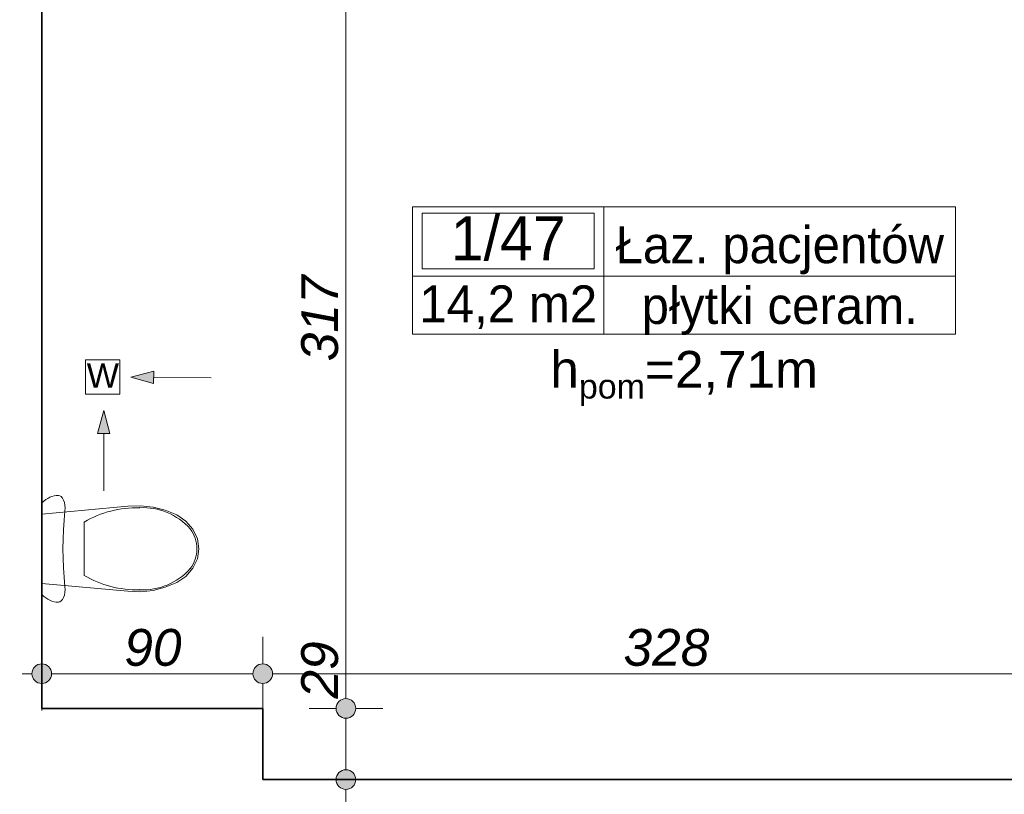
# Model space of a CAD drawing. Header units: millimetres. Extents: x -50073 to 84772, y -78870 to -35317.
# Tile 86 of 125: x 27995 to 32005, y -56161 to -53005. Entities that reach past the tile are written whole.
import ezdxf
from ezdxf.enums import TextEntityAlignment as Align

# ---------------------------------------------------------------- set-up
doc = ezdxf.new("R2010")
doc.units = ezdxf.units.MM
doc.header["$MEASUREMENT"] = 0
for name, color, linetype, lineweight in [('0_Nr_pióra__3', 7, 'Continuous', 20), ('Instalacje - Went_Klim_Nr_pióra__42', 150, 'Continuous', 13), ('Konstrukcja - Ściany zew_Nr_pióra__6', 7, 'Continuous', 35), ('Metryczki pomieszczeń ArchiCADa_Nr_pióra__1', 7, 'Continuous', 0), ('Wnetrze - Sanitariaty_Nr_pióra__22', 8, 'Continuous', 13), ('Wymiarowanie - Ogólne_Nr_pióra__82', 114, 'Continuous', 13)]:
    doc.layers.add(name, color=color, linetype=linetype, lineweight=lineweight)
doc.layers.add('Elementy modelu - Strefy', color=7, linetype='Continuous')
doc.layers.add('Wymiarowanie - Ogólne', color=7, linetype='Continuous')
doc.styles.add('GENERATED_STYLE_1', font='txt')
doc.styles.add('GENERATED_STYLE_2', font='txt')
doc.styles.add('GENERATED_STYLE_3', font='txt')
doc.styles.add('GENERATED_STYLE_4', font='txt')
doc.dimstyles.new('GENERATED_STYLE__1', dxfattribs={"dimtxt": 150, "dimasz": 152, "dimexe": 0.18, "dimexo": 0, "dimgap": 0.09, "dimtad": 1, "dimlfac": 0.1, "dimzin": 0, "dimdsep": 46, "dimtxsty": 'GENERATED_STYLE_3', "dimblk": 'ARROWHEAD_11', "dimblk1": 'ARROWHEAD_11', "dimblk2": 'ARROWHEAD_11', "dimcen": 0.09, "dimclrd": 114, "dimclre": 114, "dimclrt": 114, "dimazin": 0, "dimtfac": 1, "dimtdec": 4, "dimtmove": 0, "dimatfit": 3, "dimfxl": 1, "dimtolj": 1, "dimtzin": 0, "dimarcsym": 0})
doc.dimstyles.new('GENERATED_STYLE__2', dxfattribs={"dimtxt": 150, "dimasz": 152, "dimexe": 0.18, "dimexo": 0, "dimgap": 0.09, "dimtad": 1, "dimtih": 1, "dimtoh": 1, "dimlfac": 0.1, "dimzin": 0, "dimdsep": 46, "dimtxsty": 'GENERATED_STYLE_3', "dimblk": 'ARROWHEAD_11', "dimblk1": 'ARROWHEAD_11', "dimblk2": 'ARROWHEAD_11', "dimcen": 0.09, "dimclrd": 114, "dimclre": 114, "dimclrt": 114, "dimazin": 0, "dimtfac": 1, "dimtdec": 4, "dimtmove": 0, "dimatfit": 3, "dimfxl": 1, "dimtolj": 1, "dimtzin": 0, "dimarcsym": 0})

# ---------------------------------------------------------------- blocks, each defined once
blk = doc.blocks.new('Łaz. pacjentów_1_47_47', base_point=(30373.9, -54050.4))
at = {"layer": 'Metryczki pomieszczeń ArchiCADa_Nr_pióra__1', "linetype": 'Continuous'}
for p, q in [((29594.8, -53767.5), (31806.7, -53767.5)), ((29594.8, -54286.1), (29594.8, -53767.5)), ((30373.9, -53767.5), (30373.9, -54286.1)), ((31806.7, -53767.5), (31806.7, -54286.1)), ((29633.8, -53793.4), (30334.9, -53793.4)), ((29633.8, -54019.7), (29633.8, -53793.4)), ((30334.9, -53793.4), (30334.9, -54019.7)), ((29594.8, -54050.4), (31806.7, -54050.4)), ((30334.9, -54019.7), (29633.8, -54019.7)), ((31806.7, -54286.1), (29594.8, -54286.1))]:
    blk.add_line(p, q, dxfattribs=at)
at = {"layer": 'Metryczki pomieszczeń ArchiCADa_Nr_pióra__1'}
for tag, height, style, p in [('ROOM_NUMBER', 180, 'GENERATED_STYLE_2', (29984.4, -53895.4)), ('ROOM_NAME', 150, 'GENERATED_STYLE_1', (31090.3, -53921.9)), ('ROOM_CALC_AREA', 150, 'GENERATED_STYLE_1', (29984.4, -54162.4)), ('floor_f', 150, 'GENERATED_STYLE_1', (31090.3, -54169.4))]:
    blk.add_attdef(tag, text='', height=height, dxfattribs=dict(at, style=style)).set_placement(p, align=Align.MIDDLE_CENTER)
blk = doc.blocks.new('*D77')
at = {"layer": 'Wymiarowanie - Ogólne_Nr_pióra__82', "linetype": 'Continuous'}
for points in [[(-1771.8, -51100.7), (-1774.8, -51085.4), (-1783.5, -51072.4), (-1796.5, -51063.7), (-1811.8, -51060.7), (-1827.1, -51063.7), (-1840.1, -51072.4), (-1848.7, -51085.4), (-1851.8, -51100.7), (-1848.7, -51116), (-1840.1, -51129), (-1827.1, -51137.6), (-1811.8, -51140.7), (-1796.5, -51137.6), (-1783.5, -51129), (-1774.8, -51116)], [(-1771.8, -55791.4), (-1774.8, -55776.1), (-1783.5, -55763.1), (-1796.5, -55754.4), (-1811.8, -55751.4), (-1827.1, -55754.4), (-1840.1, -55763.1), (-1848.7, -55776.1), (-1851.8, -55791.4), (-1848.7, -55806.7), (-1840.1, -55819.7), (-1827.1, -55828.3), (-1811.8, -55831.4), (-1796.5, -55828.3), (-1783.5, -55819.7), (-1774.8, -55806.7)]]:
    blk.add_hatch(color=256, dxfattribs=at).paths.add_polyline_path(points)
for p, q in [((-1851.8, -51100.7), (-1961.8, -51100.7)), ((-1661.8, -51100.7), (-1771.8, -51100.7)), ((-1811.8, -55751.4), (-1811.8, -51140.7)), ((-1851.8, -55791.4), (-1961.8, -55791.4)), ((-1661.8, -55791.4), (-1771.8, -55791.4))]:
    blk.add_line(p, q, dxfattribs=at)
for centre in [(-1811.8, -51100.7), (-1811.8, -55791.4)]:
    blk.add_circle(centre, 40, dxfattribs=at)
at = {"layer": 'Wymiarowanie - Ogólne_Nr_pióra__82', "insert": (-1841.8, -53616.8), "char_height": 150, "attachment_point": 7, "rotation": 90, "style": 'GENERATED_STYLE_3'}
blk.add_mtext('\\A1;{\\fArial|b0|i1|c238|p38;469}', dxfattribs=at)
blk = doc.blocks.new('ARROWHEAD_11')
at = {"color": 0, "linetype": 'Continuous', "lineweight": 0}
blk.add_line((0, 0), (-1, 0), dxfattribs=at)
at = {"color": 0, "linetype": 'Continuous', "lineweight": 0, "const_width": 0.25, "flags": 128}
blk.add_lwpolyline([(-0.125, 0, 1), (0.125, 0, 1)], format="xyb", close=True, dxfattribs=at)
blk = doc.blocks.new('*D317')
at = {"layer": 'Wymiarowanie - Ogólne_Nr_pióra__82', "linetype": 'Continuous'}
for points in [[(29363.2, -56100.7), (29360.1, -56085.4), (29351.4, -56072.4), (29338.5, -56063.7), (29323.2, -56060.7), (29307.9, -56063.7), (29294.9, -56072.4), (29286.2, -56085.4), (29283.2, -56100.7), (29286.2, -56116), (29294.9, -56129), (29307.9, -56137.6), (29323.2, -56140.7), (29338.5, -56137.6), (29351.4, -56129), (29360.1, -56116)], [(29363.2, -56260.7), (29360.1, -56245.4), (29351.4, -56232.4), (29338.5, -56223.7), (29323.2, -56220.7), (29307.9, -56223.7), (29294.9, -56232.4), (29286.2, -56245.4), (29283.2, -56260.7), (29286.2, -56276), (29294.9, -56289), (29307.9, -56297.6), (29323.2, -56300.7), (29338.5, -56297.6), (29351.4, -56289), (29360.1, -56276)]]:
    blk.add_hatch(color=256, dxfattribs=at).paths.add_polyline_path(points)
for p, q in [((29283.2, -56100.7), (29173.2, -56100.7)), ((29473.2, -56100.7), (29363.2, -56100.7)), ((29323.2, -56220.7), (29323.2, -56140.7)), ((29283.2, -56260.7), (29173.2, -56260.7)), ((29473.2, -56260.7), (29363.2, -56260.7))]:
    blk.add_line(p, q, dxfattribs=at)
for centre in [(29323.2, -56100.7), (29323.2, -56260.7)]:
    blk.add_circle(centre, 40, dxfattribs=at)
blk = doc.blocks.new('*D318')
at = {"layer": 'Wymiarowanie - Ogólne_Nr_pióra__82', "linetype": 'Continuous'}
for points in [[(29363.2, -55810.7), (29360.1, -55795.4), (29351.4, -55782.4), (29338.5, -55773.7), (29323.2, -55770.7), (29307.9, -55773.7), (29294.9, -55782.4), (29286.2, -55795.4), (29283.2, -55810.7), (29286.2, -55826), (29294.9, -55839), (29307.9, -55847.6), (29323.2, -55850.7), (29338.5, -55847.6), (29351.4, -55839), (29360.1, -55826)], [(29363.2, -56100.7), (29360.1, -56085.4), (29351.4, -56072.4), (29338.5, -56063.7), (29323.2, -56060.7), (29307.9, -56063.7), (29294.9, -56072.4), (29286.2, -56085.4), (29283.2, -56100.7), (29286.2, -56116), (29294.9, -56129), (29307.9, -56137.6), (29323.2, -56140.7), (29338.5, -56137.6), (29351.4, -56129), (29360.1, -56116)]]:
    blk.add_hatch(color=256, dxfattribs=at).paths.add_polyline_path(points)
for p, q in [((29283.2, -55810.7), (29173.2, -55810.7)), ((29473.2, -55810.7), (29363.2, -55810.7)), ((29323.2, -56060.7), (29323.2, -55850.7)), ((29283.2, -56100.7), (29173.2, -56100.7)), ((29473.2, -56100.7), (29363.2, -56100.7))]:
    blk.add_line(p, q, dxfattribs=at)
for centre in [(29323.2, -55810.7), (29323.2, -56100.7)]:
    blk.add_circle(centre, 40, dxfattribs=at)
blk = doc.blocks.new('*D319')
at = {"layer": 'Wymiarowanie - Ogólne_Nr_pióra__82', "linetype": 'Continuous'}
for points in [[(29363.2, -52640.7), (29360.1, -52625.4), (29351.4, -52612.4), (29338.5, -52603.7), (29323.2, -52600.7), (29307.9, -52603.7), (29294.9, -52612.4), (29286.2, -52625.4), (29283.2, -52640.7), (29286.2, -52656), (29294.9, -52669), (29307.9, -52677.6), (29323.2, -52680.7), (29338.5, -52677.6), (29351.4, -52669), (29360.1, -52656)], [(29363.2, -55810.7), (29360.1, -55795.4), (29351.4, -55782.4), (29338.5, -55773.7), (29323.2, -55770.7), (29307.9, -55773.7), (29294.9, -55782.4), (29286.2, -55795.4), (29283.2, -55810.7), (29286.2, -55826), (29294.9, -55839), (29307.9, -55847.6), (29323.2, -55850.7), (29338.5, -55847.6), (29351.4, -55839), (29360.1, -55826)]]:
    blk.add_hatch(color=256, dxfattribs=at).paths.add_polyline_path(points)
for p, q in [((29283.2, -52640.7), (29173.2, -52640.7)), ((29473.2, -52640.7), (29363.2, -52640.7)), ((29323.2, -55770.7), (29323.2, -52680.7)), ((29283.2, -55810.7), (29173.2, -55810.7)), ((29473.2, -55810.7), (29363.2, -55810.7))]:
    blk.add_line(p, q, dxfattribs=at)
for centre in [(29323.2, -52640.7), (29323.2, -55810.7)]:
    blk.add_circle(centre, 40, dxfattribs=at)
at = {"layer": 'Wymiarowanie - Ogólne_Nr_pióra__82', "char_height": 150, "attachment_point": 7, "rotation": 90, "style": 'GENERATED_STYLE_3'}
for s, insert in [('\\A1;{\\fArial|b0|i1|c238|p38;14}', (29293.2, -52908.4)), ('\\A1;{\\fArial|b0|i1|c238|p38;317}', (29293.2, -54396.4)), ('\\A1;{\\fArial|b0|i1|c238|p38;29}', (29293.2, -55770.7))]:
    blk.add_mtext(s, dxfattribs=dict(at, insert=insert))
blk = doc.blocks.new('*D374')
at = {"layer": 'Wymiarowanie - Ogólne_Nr_pióra__82', "linetype": 'Continuous'}
for points in [[(28124.6, -55669.3), (28121.6, -55654), (28112.9, -55641), (28099.9, -55632.3), (28084.6, -55629.3), (28069.3, -55632.3), (28056.3, -55641), (28047.6, -55654), (28044.6, -55669.3), (28047.6, -55684.6), (28056.3, -55697.6), (28069.3, -55706.2), (28084.6, -55709.3), (28099.9, -55706.2), (28112.9, -55697.6), (28121.6, -55684.6)], [(29024.6, -55669.3), (29021.6, -55654), (29012.9, -55641), (28999.9, -55632.3), (28984.6, -55629.3), (28969.3, -55632.3), (28956.3, -55641), (28947.6, -55654), (28944.6, -55669.3), (28947.6, -55684.6), (28956.3, -55697.6), (28969.3, -55706.2), (28984.6, -55709.3), (28999.9, -55706.2), (29012.9, -55697.6), (29021.6, -55684.6)]]:
    blk.add_hatch(color=256, dxfattribs=at).paths.add_polyline_path(points)
for p, q in [((28084.6, -55629.3), (28084.6, -55519.3)), ((28984.6, -55629.3), (28984.6, -55519.3)), ((28004.6, -55669.3), (28044.6, -55669.3)), ((28124.6, -55669.3), (28944.6, -55669.3)), ((28084.6, -55819.3), (28084.6, -55709.3)), ((28984.6, -55819.3), (28984.6, -55709.3))]:
    blk.add_line(p, q, dxfattribs=at)
for centre in [(28084.6, -55669.3), (28984.6, -55669.3)]:
    blk.add_circle(centre, 40, dxfattribs=at)
at = {"layer": 'Wymiarowanie - Ogólne_Nr_pióra__82', "insert": (28420.8, -55639.3), "char_height": 150, "attachment_point": 7, "style": 'GENERATED_STYLE_3'}
blk.add_mtext('\\A1;{\\fArial|b0|i1|c238|p38;90}', dxfattribs=at)
blk = doc.blocks.new('*D375')
at = {"layer": 'Wymiarowanie - Ogólne_Nr_pióra__82', "linetype": 'Continuous'}
for points in [[(29024.6, -55669.3), (29021.6, -55654), (29012.9, -55641), (28999.9, -55632.3), (28984.6, -55629.3), (28969.3, -55632.3), (28956.3, -55641), (28947.6, -55654), (28944.6, -55669.3), (28947.6, -55684.6), (28956.3, -55697.6), (28969.3, -55706.2), (28984.6, -55709.3), (28999.9, -55706.2), (29012.9, -55697.6), (29021.6, -55684.6)], [(32304.6, -55669.3), (32301.6, -55654), (32292.9, -55641), (32279.9, -55632.3), (32264.6, -55629.3), (32249.3, -55632.3), (32236.3, -55641), (32227.6, -55654), (32224.6, -55669.3), (32227.6, -55684.6), (32236.3, -55697.6), (32249.3, -55706.2), (32264.6, -55709.3), (32279.9, -55706.2), (32292.9, -55697.6), (32301.6, -55684.6)]]:
    blk.add_hatch(color=256, dxfattribs=at).paths.add_polyline_path(points)
for p, q in [((28984.6, -55629.3), (28984.6, -55519.3)), ((32264.6, -55629.3), (32264.6, -55519.3)), ((29024.6, -55669.3), (32224.6, -55669.3)), ((32304.6, -55669.3), (32344.6, -55669.3)), ((28984.6, -55819.3), (28984.6, -55709.3)), ((32264.6, -55819.3), (32264.6, -55709.3))]:
    blk.add_line(p, q, dxfattribs=at)
for centre in [(28984.6, -55669.3), (32264.6, -55669.3)]:
    blk.add_circle(centre, 40, dxfattribs=at)
at = {"layer": 'Wymiarowanie - Ogólne_Nr_pióra__82', "insert": (30453.9, -55639.3), "char_height": 150, "attachment_point": 7, "style": 'GENERATED_STYLE_3'}
blk.add_mtext('\\A1;{\\fArial|b0|i1|c238|p38;328}', dxfattribs=at)

msp = doc.modelspace()

# ---------------------------------------------------------------- hatches: boundary and pattern name
at = {"layer": 'Instalacje - Went_Klim_Nr_pióra__42', "linetype": 'Continuous'}
for points in [[(28446.725, -54461.168), (28539.774, -54487.091), (28540.269, -54437.093)], [(28337.014, -54596.969), (28312.014, -54690.27), (28362.014, -54690.27)]]:
    msp.add_hatch(color=256, dxfattribs=at).paths.add_polyline_path(points)

# ---------------------------------------------------------------- linework, layer by layer
for p, q in [((28262.385, -54390.002), (28262.385, -54530.002)), ((28402.385, -54390.002), (28262.385, -54390.002)), ((28402.385, -54530.002), (28402.385, -54390.002)), ((28446.725, -54461.168), (28540.269, -54437.093)), ((28540.269, -54437.093), (28539.774, -54487.091)), ((28446.725, -54461.168), (28539.774, -54487.091)), ((28774.401, -54464.412), (28540.022, -54462.092)), ((28262.385, -54530.002), (28402.385, -54530.002)), ((28337.014, -54596.969), (28312.014, -54690.27)), ((28337.014, -54596.969), (28362.014, -54690.27)), ((28362.014, -54690.27), (28312.014, -54690.27)), ((28337.014, -54924.661), (28337.014, -54690.27))]:
    msp.add_line(p, q, dxfattribs=at)
at = {"layer": 'Konstrukcja - Ściany zew_Nr_pióra__6', "linetype": 'Continuous', "flags": 128}
for points in [[(28084.596, -53350.678), (28084.596, -52640.678)], [(28084.596, -53730.678), (28084.596, -53350.678)], [(28084.596, -55810.678), (28084.596, -53730.678)], [(28984.596, -55810.678), (28084.596, -55810.678)], [(28984.596, -56100.678), (28984.596, -55810.678)], [(32264.596, -56100.678), (28984.596, -56100.678)]]:
    msp.add_lwpolyline(points, dxfattribs=at)
at = {"layer": 'Wnetrze - Sanitariaty_Nr_pióra__22', "linetype": 'Continuous'}
for p, q in [((28092.509, -54966.468), (28084.596, -54973.569)), ((28084.596, -54973.569), (28084.596, -55347.106)), ((28100.626, -54960.264), (28092.509, -54966.468)), ((28108.92, -54954.977), (28100.626, -54960.264)), ((28117.362, -54950.627), (28108.92, -54954.977)), ((28125.924, -54947.227), (28117.362, -54950.627)), ((28134.575, -54944.791), (28125.924, -54947.227)), ((28143.287, -54943.326), (28134.575, -54944.791)), ((28152.029, -54942.837), (28143.287, -54943.326)), ((28158.083, -54944.12), (28152.029, -54942.837)), ((28163.841, -54947.905), (28158.083, -54944.12)), ((28169.023, -54954.008), (28163.841, -54947.905)), ((28173.375, -54962.13), (28169.023, -54954.008)), ((28176.685, -54971.875), (28173.375, -54962.13)), ((28178.791, -54982.767), (28176.685, -54971.875)), ((28434.979, -54986.989), (28084.596, -55019.363)), ((28084.596, -55019.363), (28084.596, -55301.312)), ((28175.486, -55044.122), (28179.045, -55005.838)), ((28179.591, -54994.276), (28178.791, -54982.767)), ((28179.045, -55005.838), (28179.591, -54994.276)), ((28486.676, -54985.426), (28434.979, -54986.989)), ((28538.022, -54990.914), (28486.676, -54985.426)), ((28587.768, -55003.319), (28538.022, -54990.914)), ((28634.707, -55022.34), (28587.768, -55003.319)), ((28172.937, -55082.698), (28175.486, -55044.122)), ((28257.64, -55051.396), (28257.64, -55160.337)), ((28671.902, -55047.938), (28634.707, -55022.34)), ((28700.42, -55080.98), (28671.902, -55047.938)), ((28171.405, -55121.469), (28172.937, -55082.698)), ((28689.147, -55079.262), (28689.146, -55079.261)), ((28718.38, -55119.289), (28700.42, -55080.98)), ((28170.894, -55160.337), (28171.405, -55121.469)), ((28724.597, -55160.337), (28718.38, -55119.289)), ((28171.405, -55199.206), (28170.894, -55160.337)), ((28257.64, -55160.337), (28257.64, -55269.279)), ((28715.957, -55160.336), (28715.957, -55160.337)), ((28718.38, -55201.386), (28724.597, -55160.337)), ((28172.937, -55237.977), (28171.405, -55199.206)), ((28700.42, -55239.694), (28718.38, -55201.386)), ((28175.486, -55276.553), (28172.937, -55237.977)), ((28671.902, -55272.737), (28700.42, -55239.694)), ((28179.045, -55314.837), (28175.486, -55276.553)), ((28587.768, -55317.356), (28634.707, -55298.335)), ((28634.707, -55298.335), (28671.902, -55272.737)), ((28084.596, -55301.312), (28434.979, -55333.686)), ((28176.685, -55348.8), (28178.791, -55337.907)), ((28178.791, -55337.907), (28179.591, -55326.399)), ((28179.591, -55326.399), (28179.045, -55314.837)), ((28434.979, -55333.686), (28486.676, -55335.249)), ((28486.676, -55335.249), (28538.022, -55329.761)), ((28538.022, -55329.761), (28587.768, -55317.356)), ((28084.596, -55347.106), (28092.509, -55354.207)), ((28092.509, -55354.207), (28100.626, -55360.411)), ((28100.626, -55360.411), (28108.92, -55365.698)), ((28108.92, -55365.698), (28117.362, -55370.048)), ((28117.362, -55370.048), (28125.924, -55373.447)), ((28125.924, -55373.447), (28134.575, -55375.884)), ((28134.575, -55375.884), (28143.287, -55377.349)), ((28143.287, -55377.349), (28152.029, -55377.838)), ((28152.029, -55377.838), (28158.083, -55376.555)), ((28158.083, -55376.555), (28163.841, -55372.77)), ((28163.841, -55372.77), (28169.023, -55366.667)), ((28169.023, -55366.667), (28173.375, -55358.545)), ((28173.375, -55358.545), (28176.685, -55348.8))]:
    msp.add_line(p, q, dxfattribs=at)
for centre, radius, start, end in [((28472.533, -55418.433), 425.383, 88.646069, 120.348234), ((28496.9, -55249.798), 256.976, 41.575502, 93.195152), ((28577.355, -55161.149), 138.562, 0.335594, 36.222811), ((28577.352, -55159.525), 138.565, 323.777196, 359.664414), ((28496.9, -55070.877), 256.976, 266.804848, 318.424498), ((28472.533, -54902.242), 425.383, 239.651766, 271.353931)]:
    msp.add_arc(centre, radius, start, end, dxfattribs=at)
for p in [(28482.581, -54993.301), (28257.64, -55051.396), (28689.146, -55241.414), (28482.581, -55327.374)]:
    msp.add_point(p, dxfattribs=at)

# ---------------------------------------------------------------- block references
at = {"layer": 'Elementy modelu - Strefy', "linetype": 'Continuous'}
ref = msp.add_blockref('Łaz. pacjentów_1_47_47', (30373.874, -54050.35), dxfattribs=at)
ref.add_attrib('ROOM_NAME', 'Łaz. pacjentów', dxfattribs={"layer": 'Metryczki pomieszczeń ArchiCADa_Nr_pióra__1', "color": 7, "height": 150, "style": 'GENERATED_STYLE_1'}).set_placement((31090.275, -53921.948), align=Align.MIDDLE_CENTER)
ref.add_attrib('ROOM_NUMBER', '1/47', dxfattribs={"layer": 'Metryczki pomieszczeń ArchiCADa_Nr_pióra__1', "color": 7, "height": 180, "style": 'GENERATED_STYLE_2'}).set_placement((29984.353, -53895.402), align=Align.MIDDLE_CENTER)
ref.add_attrib('ROOM_CALC_AREA', '14,2 m2', dxfattribs={"layer": 'Metryczki pomieszczeń ArchiCADa_Nr_pióra__1', "color": 7, "height": 150, "style": 'GENERATED_STYLE_1'}).set_placement((29984.353, -54162.402), align=Align.MIDDLE_CENTER)
ref.add_attrib('floor_f', 'płytki ceram.', dxfattribs={"layer": 'Metryczki pomieszczeń ArchiCADa_Nr_pióra__1', "color": 7, "height": 150, "style": 'GENERATED_STYLE_1'}).set_placement((31090.275, -54169.448), align=Align.MIDDLE_CENTER)

# ---------------------------------------------------------------- texts
at = {"layer": '0_Nr_pióra__3', "linetype": 'Continuous', "insert": (30700.691, -54310.76), "char_height": 150, "attachment_point": 2, "style": 'GENERATED_STYLE_4'}
msp.add_mtext('\\A1;{\\fArial|b0|i0|c0|p38;h\\fArial|b0|i0|c0|p38;\\A1{\\H.66x;\\S ^ pom;}\\fArial|b0|i0|c0|p38;=2,71m}', dxfattribs=at)
at = {"layer": 'Instalacje - Went_Klim_Nr_pióra__42', "linetype": 'Continuous', "insert": (28267.471, -54454.287), "char_height": 100, "attachment_point": 4, "style": 'GENERATED_STYLE_1'}
msp.add_mtext('\\A1;{\\fArial|b0|i0|c238|p38;W}', dxfattribs=at)

# ---------------------------------------------------------------- dimensions: what is measured, and where the dimension line sits
at = {"layer": 'Wymiarowanie - Ogólne', "color": 114, "linetype": 'Continuous', "lineweight": 13}
dim = msp.add_linear_dim(base=(-1811.788, -51100.678), p1=(209.028, -55791.388), p2=(28344.596, -51100.678), angle=90, text='469', dimstyle='GENERATED_STYLE__1', dxfattribs=at)
dim.commit()
dim.dimension.update_dxf_attribs({"geometry": '*D77', "text_midpoint": (-1916.788, -53446.033), "dimtype": 160, "text_rotation": 90})
for base, p1, p2, picture, middle in [((29323.158, -52640.693), (28984.596, -55810.678), (30063.969, -52640.693), '*D319', (29218.158, -54225.685)), ((29323.158, -55810.678), (29072.884, -56100.678), (28984.596, -55810.678), '*D318', (29218.158, -55656.849)), ((29323.158, -56100.678), (28314.596, -56260.678), (29072.884, -56100.678), '*D317', (29218.158, -56414.507))]:
    dim = msp.add_linear_dim(base=base, p1=p1, p2=p2, angle=90, dimstyle='GENERATED_STYLE__1', dxfattribs=at)
    dim.commit()
    dim.dimension.update_dxf_attribs({"geometry": picture, "text_midpoint": middle, "dimtype": 160, "text_rotation": 90})
for base, p1, p2, picture, middle in [((28984.596, -55669.282), (28084.596, -55810.678), (28984.596, -55810.678), '*D374', (28534.596, -55564.282)), ((32264.596, -55669.282), (28984.596, -55810.678), (32264.596, -56100.678), '*D375', (30624.596, -55564.282))]:
    dim = msp.add_linear_dim(base=base, p1=p1, p2=p2, dimstyle='GENERATED_STYLE__2', dxfattribs=at)
    dim.commit()
    dim.dimension.update_dxf_attribs({"geometry": picture, "text_midpoint": middle, "dimtype": 160})

doc.saveas('drawing.dxf')
